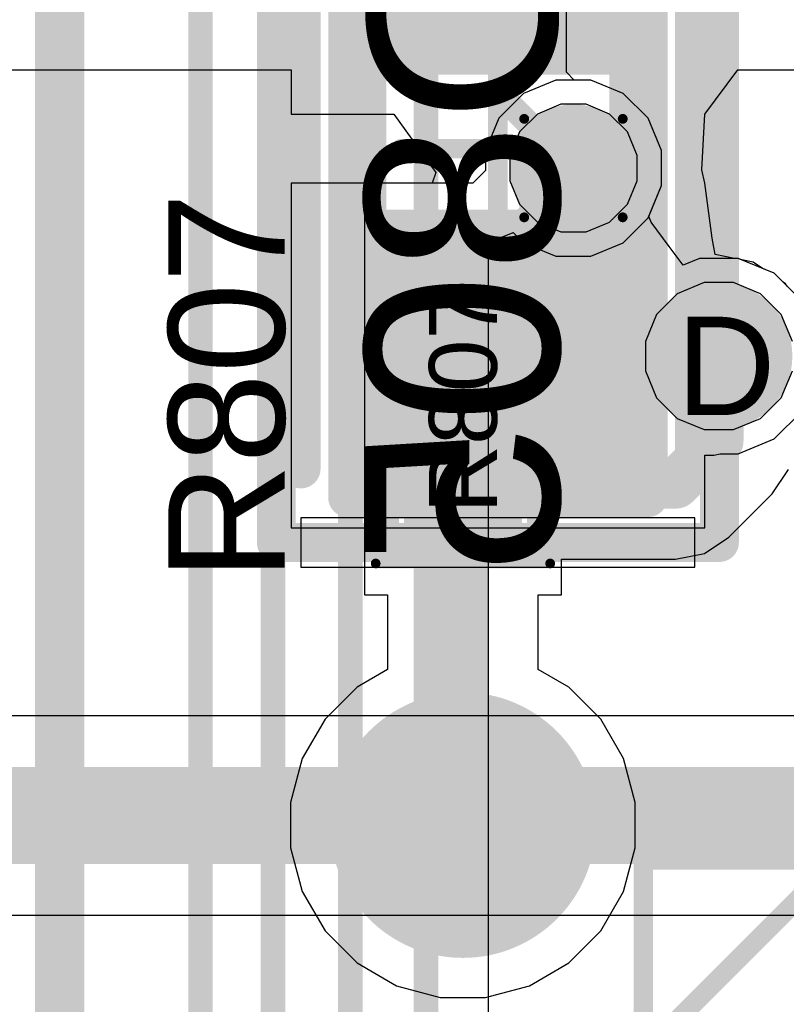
# Model space of a CAD drawing. Header units: inches. Extents: x -6 to 11.2, y -2.2 to 8.3.
# Tile 242 of 256: x 4.127 to 4.283, y 0.502 to 0.702. Entities that reach past the tile are written whole.
import ezdxf

# ---------------------------------------------------------------- set-up
doc = ezdxf.new("R2010")
doc.units = ezdxf.units.IN
doc.header["$MEASUREMENT"] = 0
for name, color, linetype in [('Board Layer Stack Bottom Overlay', 54, 'Continuous'), ('Board Layer Stack Bottom Solder', 6, 'Continuous'), ('Bottom Assembly', 56, 'Continuous'), ('Bottom Comp Body -Top13)-Comp Body -Bot14)', 56, 'Continuous'), ('Bottom Comp Outline -Top11)-Comp Outline -Bot12)', 56, 'Continuous'), ('Bottom Courtyard -Top15)-Courtyard -Bot16)', 56, 'Continuous'), ('Bottom Paste', 16, 'Continuous'), ('Dimension', 6, 'Continuous'), ('Drill Drawing', 1, 'Continuous'), ('Layer  6- Inner', 156, 'Continuous'), ('Layer 1- Top', 1, 'Continuous'), ('Layer 2- GND', 16, 'Continuous'), ('Layer 3- Inner', 16, 'Continuous'), ('Layer 4- Inner', 76, 'Continuous'), ('Layer 5- Inner', 90, 'Continuous'), ('Layer 7- PWR', 76, 'Continuous'), ('Layer 8- Bottom', 5, 'Continuous'), ('Top Comp Body -Top13)-Comp Body -Bot14)', 56, 'Continuous'), ('Top Comp Outline -Top11)-Comp Outline -Bot12)', 56, 'Continuous'), ('Top Courtyard -Top15)-Courtyard -Bot16)', 56, 'Continuous'), ('Top Overlay', 2, 'Continuous'), ('Top Paste', 8, 'Continuous'), ('Top Solder', 216, 'Continuous'), ('Via Holes', 16, 'Continuous')]:
    doc.layers.add(name, color=color, linetype=linetype)
doc.styles.add('Arial', font='txt', dxfattribs={"height": 0.2})

# ---------------------------------------------------------------- blocks, each defined once
blk = doc.blocks.new('TEST_PAD_1_27_____SS_179')
at = {"layer": 'Layer 1- Top'}
h = blk.add_hatch(color=7, dxfattribs=at)
edge = h.paths.add_edge_path()
edge.add_arc((0, 0), 0.025, 0, 360)
at = {"layer": 'Top Solder'}
h = blk.add_hatch(color=216, dxfattribs=at)
edge = h.paths.add_edge_path()
edge.add_arc((0, 0), 0.0269685, 0, 360)
blk = doc.blocks.new('SWT_CTS_21904_B_191')
at = {"layer": 'Bottom Comp Outline -Top11)-Comp Outline -Bot12)'}
for points in [[(-0.2362205, 0.2362205, 0.003937, 0.003937, 0), (0.2362205, 0.2362205, 0.003937, 0.003937, 0)], [(-0.2362205, -0.2362205, 0.003937, 0.003937, 0), (-0.2362205, 0.2362205, 0.003937, 0.003937, 0)]]:
    blk.add_lwpolyline(points, format="xyseb", dxfattribs=at)
blk.add_lwpolyline([(-0.2372047, 0.2362205, 0.0019685, 0.0019685, 1), (-0.2352363, 0.2362205, 0.0019685, 0.0019685, 1)], format="xyseb", close=True, dxfattribs=at)
blk.add_lwpolyline([(-0.2372047, 0.2362205, 0.0019685, 0.0019685, 1), (-0.2352363, 0.2362205, 0.0019685, 0.0019685, 1)], format="xyseb", close=True, dxfattribs=at)
at = {"layer": 'Dimension'}
blk.add_lwpolyline([(-0.2362205, 0.1968504, 0.003937, 0.003937, 0), (-0.1968504, 0.2362205, 0.003937, 0.003937, 0)], format="xyseb", dxfattribs=at)
blk = doc.blocks.new('L15002_035_289')
at = {"layer": 'Layer 1- Top'}
for points in [[(-0.0317914, 0.01), (-0.0067914, 0.01), (-0.0067914, -0.01), (-0.0317914, -0.01)], [(0.0067913, 0.01), (0.0317913, 0.01), (0.0317913, -0.01), (0.0067913, -0.01)]]:
    blk.add_hatch(color=7, dxfattribs=at).paths.add_polyline_path(points)
at = {"layer": 'Top Paste'}
for points in [[(-0.0317914, 0.01), (-0.0067914, 0.01), (-0.0067914, -0.01), (-0.0317914, -0.01)], [(0.0067913, 0.01), (0.0317913, 0.01), (0.0317913, -0.01), (0.0067913, -0.01)]]:
    blk.add_hatch(color=8, dxfattribs=at).paths.add_polyline_path(points)
at = {"layer": 'Top Solder'}
for points in [[(-0.0337599, 0.0119685), (-0.0048229, 0.0119685), (-0.0048229, -0.0119685), (-0.0337599, -0.0119685)], [(0.0048228, 0.0119685), (0.0337598, 0.0119685), (0.0337598, -0.0119685), (0.0048228, -0.0119685)]]:
    blk.add_hatch(color=216, dxfattribs=at).paths.add_polyline_path(points)
at = {"layer": 'Top Comp Body -Top13)-Comp Body -Bot14)'}
for points in [[(-0.0216535, 0.011811, 0.003937, 0.003937, 0), (-0.0216535, -0.011811, 0.003937, 0.003937, 0)], [(-0.0216535, 0.011811, 0.003937, 0.003937, 0), (0.0216535, 0.011811, 0.003937, 0.003937, 0)], [(0.0216535, 0.011811, 0.003937, 0.003937, 0), (0.0216535, -0.011811, 0.003937, 0.003937, 0)], [(-0.0216535, -0.011811, 0.003937, 0.003937, 0), (0.0216535, -0.011811, 0.003937, 0.003937, 0)]]:
    blk.add_lwpolyline(points, format="xyseb", dxfattribs=at)
for points in [[(-0.0226377, 0.011811, 0.0019685, 0.0019685, 1), (-0.0206693, 0.011811, 0.0019685, 0.0019685, 1)], [(-0.0226377, 0.011811, 0.0019685, 0.0019685, 1), (-0.0206693, 0.011811, 0.0019685, 0.0019685, 1)], [(0.0206693, 0.011811, 0.0019685, 0.0019685, 1), (0.0226377, 0.011811, 0.0019685, 0.0019685, 1)], [(0.0206693, 0.011811, 0.0019685, 0.0019685, 1), (0.0226377, 0.011811, 0.0019685, 0.0019685, 1)], [(-0.0226377, -0.011811, 0.0019685, 0.0019685, 1), (-0.0206693, -0.011811, 0.0019685, 0.0019685, 1)], [(-0.0226377, -0.011811, 0.0019685, 0.0019685, 1), (-0.0206693, -0.011811, 0.0019685, 0.0019685, 1)], [(0.0206693, -0.011811, 0.0019685, 0.0019685, 1), (0.0226377, -0.011811, 0.0019685, 0.0019685, 1)], [(0.0206693, -0.011811, 0.0019685, 0.0019685, 1), (0.0226377, -0.011811, 0.0019685, 0.0019685, 1)]]:
    blk.add_lwpolyline(points, format="xyseb", close=True, dxfattribs=at)
at = {"layer": 'Top Comp Outline -Top11)-Comp Outline -Bot12)'}
for points in [[(-0.0326772, 0.0149606, 0.003937, 0.003937, 0), (0.0326772, 0.0149606, 0.003937, 0.003937, 0)], [(-0.0326772, 0.0149606, 0.003937, 0.003937, 0), (-0.0326772, -0.0149606, 0.003937, 0.003937, 0)], [(0.0326772, 0.0149606, 0.003937, 0.003937, 0), (0.0326772, -0.0149606, 0.003937, 0.003937, 0)], [(-0.0326772, -0.0149606, 0.003937, 0.003937, 0), (0.0326772, -0.0149606, 0.003937, 0.003937, 0)]]:
    blk.add_lwpolyline(points, format="xyseb", dxfattribs=at)
for points in [[(-0.0336614, 0.0149606, 0.0019685, 0.0019685, 1), (-0.031693, 0.0149606, 0.0019685, 0.0019685, 1)], [(-0.0336614, 0.0149606, 0.0019685, 0.0019685, 1), (-0.031693, 0.0149606, 0.0019685, 0.0019685, 1)], [(0.031693, 0.0149606, 0.0019685, 0.0019685, 1), (0.0336614, 0.0149606, 0.0019685, 0.0019685, 1)], [(0.031693, 0.0149606, 0.0019685, 0.0019685, 1), (0.0336614, 0.0149606, 0.0019685, 0.0019685, 1)], [(-0.0336614, -0.0149606, 0.0019685, 0.0019685, 1), (-0.031693, -0.0149606, 0.0019685, 0.0019685, 1)], [(-0.0336614, -0.0149606, 0.0019685, 0.0019685, 1), (-0.031693, -0.0149606, 0.0019685, 0.0019685, 1)], [(0.031693, -0.0149606, 0.0019685, 0.0019685, 1), (0.0336614, -0.0149606, 0.0019685, 0.0019685, 1)], [(0.031693, -0.0149606, 0.0019685, 0.0019685, 1), (0.0336614, -0.0149606, 0.0019685, 0.0019685, 1)]]:
    blk.add_lwpolyline(points, format="xyseb", close=True, dxfattribs=at)
at = {"layer": 'Top Courtyard -Top15)-Courtyard -Bot16)'}
for points in [[(-0.0354331, 0.0177165, 0.0019685, 0.0019685, 0), (0.0354331, 0.0177165, 0.0019685, 0.0019685, 0)], [(-0.0354331, 0.0177165, 0.0019685, 0.0019685, 0), (-0.0354331, -0.0177165, 0.0019685, 0.0019685, 0)], [(0.0354331, 0.0177165, 0.0019685, 0.0019685, 0), (0.0354331, -0.0177165, 0.0019685, 0.0019685, 0)], [(0, 0.011811, 0.003937, 0.003937, 0), (0, -0.011811, 0.003937, 0.003937, 0)], [(-0.011811, 0, 0.003937, 0.003937, 0), (0.0118111, 0, 0.003937, 0.003937, 0)], [(-0.0354331, -0.0177165, 0.0019685, 0.0019685, 0), (0.0354331, -0.0177165, 0.0019685, 0.0019685, 0)]]:
    blk.add_lwpolyline(points, format="xyseb", dxfattribs=at)
for points in [[(-0.0359252, 0.0177165, 0.0009842, 0.0009842, 1), (-0.034941, 0.0177165, 0.0009842, 0.0009842, 1)], [(-0.0359252, 0.0177165, 0.0009842, 0.0009842, 1), (-0.034941, 0.0177165, 0.0009842, 0.0009842, 1)], [(0.034941, 0.0177165, 0.0009842, 0.0009842, 1), (0.0359252, 0.0177165, 0.0009842, 0.0009842, 1)], [(0.034941, 0.0177165, 0.0009842, 0.0009842, 1), (0.0359252, 0.0177165, 0.0009842, 0.0009842, 1)], [(-0.0009842, 0.011811, 0.0019685, 0.0019685, 1), (0.0009842, 0.011811, 0.0019685, 0.0019685, 1)], [(-0.0127952, 0, 0.0019685, 0.0019685, 1), (-0.0108268, 0, 0.0019685, 0.0019685, 1)], [(0.0108269, 0, 0.0019685, 0.0019685, 1), (0.0127953, 0, 0.0019685, 0.0019685, 1)], [(-0.0009842, -0.011811, 0.0019685, 0.0019685, 1), (0.0009842, -0.011811, 0.0019685, 0.0019685, 1)], [(-0.0359252, -0.0177165, 0.0009842, 0.0009842, 1), (-0.034941, -0.0177165, 0.0009842, 0.0009842, 1)], [(-0.0359252, -0.0177165, 0.0009842, 0.0009842, 1), (-0.034941, -0.0177165, 0.0009842, 0.0009842, 1)], [(0.034941, -0.0177165, 0.0009842, 0.0009842, 1), (0.0359252, -0.0177165, 0.0009842, 0.0009842, 1)], [(0.034941, -0.0177165, 0.0009842, 0.0009842, 1), (0.0359252, -0.0177165, 0.0009842, 0.0009842, 1)]]:
    blk.add_lwpolyline(points, format="xyseb", close=True, dxfattribs=at)
at = {"layer": 'Top Overlay'}
for points in [[(-0.0187008, 0.0161417, 0.003937, 0.003937, 0), (0.0198819, 0.0161417, 0.003937, 0.003937, 0)], [(-0.0187008, -0.0161417, 0.003937, 0.003937, 0), (0.0198819, -0.0161417, 0.003937, 0.003937, 0)]]:
    blk.add_lwpolyline(points, format="xyseb", dxfattribs=at)
for points in [[(-0.019685, 0.0161417, 0.0019685, 0.0019685, 1), (-0.0177166, 0.0161417, 0.0019685, 0.0019685, 1)], [(0.0188977, 0.0161417, 0.0019685, 0.0019685, 1), (0.0208661, 0.0161417, 0.0019685, 0.0019685, 1)], [(-0.019685, -0.0161417, 0.0019685, 0.0019685, 1), (-0.0177166, -0.0161417, 0.0019685, 0.0019685, 1)], [(0.0188977, -0.0161417, 0.0019685, 0.0019685, 1), (0.0208661, -0.0161417, 0.0019685, 0.0019685, 1)]]:
    blk.add_lwpolyline(points, format="xyseb", close=True, dxfattribs=at)
at = {"layer": 'Top Comp Outline -Top11)-Comp Outline -Bot12)', "style": 'Arial'}
blk.add_text('R807', height=0.0137795, dxfattribs=at).set_placement((-0.0252543, -0.0068874))
blk = doc.blocks.new('LED0805_B_346')
at = {"layer": 'Board Layer Stack Bottom Solder'}
for points in [[(-0.0689684, -0.03396830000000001), (-0.0689684, 0.0339687), (-0.01503140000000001, 0.0339687), (-0.01503139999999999, -0.03396829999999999)], [(0.01503140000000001, -0.0339687), (0.01503139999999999, 0.03396829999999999), (0.0689684, 0.03396830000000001), (0.0689684, -0.0339687)]]:
    blk.add_hatch(color=6, dxfattribs=at).paths.add_polyline_path(points)
at = {"layer": 'Bottom Paste'}
for points in [[(-0.0669999, -0.03199980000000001), (-0.0669999, 0.03200019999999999), (-0.01699990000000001, 0.03200020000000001), (-0.01699989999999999, -0.03199979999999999)], [(0.01699990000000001, -0.03200020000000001), (0.01699989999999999, 0.03199979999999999), (0.0669999, 0.03199980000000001), (0.0669999, -0.03200019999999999)]]:
    blk.add_hatch(color=16, dxfattribs=at).paths.add_polyline_path(points)
at = {"layer": 'Layer 8- Bottom'}
for points in [[(-0.0669999, -0.03199980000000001), (-0.0669999, 0.03200019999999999), (-0.01699990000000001, 0.03200020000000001), (-0.01699989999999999, -0.03199979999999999)], [(0.01699990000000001, -0.03200020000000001), (0.01699989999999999, 0.03199979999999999), (0.0669999, 0.03199980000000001), (0.0669999, -0.03200019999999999)]]:
    blk.add_hatch(color=7, dxfattribs=at).paths.add_polyline_path(points)
at = {"layer": 'Board Layer Stack Bottom Overlay'}
for p, q in [((0.085, 0.04), (0.075, 0.04)), ((0.075, 0.04), (0.075, -0.04)), ((0.0849998, -0.0399999), (0.085, 0.04)), ((0.075, -0.04), (0.0849998, -0.0399999))]:
    blk.add_line(p, q, dxfattribs=at)
for points in [[(0.0500001, 0.0399999, 0.008, 0.008, 0), (-0.05, 0.0400001, 0.008, 0.008, 0)], [(0.065, 0.0399999, 0.008, 0.008, 0), (0.0500001, 0.0399999, 0.008, 0.008, 0)], [(0.05, -0.0400001, 0.008, 0.008, 0), (-0.0500001, -0.0399999, 0.008, 0.008, 0)], [(0.065, -0.0400001, 0.008, 0.008, 0), (0.05, -0.0400001, 0.008, 0.008, 0)]]:
    blk.add_lwpolyline(points, format="xyseb", dxfattribs=at)
for points in [[(-0.052, 0.0400001, 0.004, 0.004, 1), (-0.048, 0.0400001, 0.004, 0.004, 1)], [(0.0480001, 0.0399999, 0.004, 0.004, 1), (0.0520001, 0.0399999, 0.004, 0.004, 1)], [(0.0480001, 0.0399999, 0.004, 0.004, 1), (0.0520001, 0.0399999, 0.004, 0.004, 1)], [(0.063, 0.0399999, 0.004, 0.004, 1), (0.067, 0.0399999, 0.004, 0.004, 1)], [(-0.0520001, -0.0399999, 0.004, 0.004, 1), (-0.0480001, -0.0399999, 0.004, 0.004, 1)], [(0.048, -0.0400001, 0.004, 0.004, 1), (0.052, -0.0400001, 0.004, 0.004, 1)], [(0.048, -0.0400001, 0.004, 0.004, 1), (0.052, -0.0400001, 0.004, 0.004, 1)], [(0.063, -0.0400001, 0.004, 0.004, 1), (0.067, -0.0400001, 0.004, 0.004, 1)]]:
    blk.add_lwpolyline(points, format="xyseb", close=True, dxfattribs=at)
at = {"layer": 'Bottom Assembly'}
for points in [[(-0.0708661, -0.0305118, 0.007874, 0.007874, 0), (-0.0708661, 0.0305118, 0.007874, 0.007874, 0)], [(0.0708661, 0.0305118, 0.007874, 0.007874, 0), (-0.0708661, 0.0305118, 0.007874, 0.007874, 0)], [(0.0508661, -0.0305118, 0.007874, 0.007874, 0), (0.0508661, 0.0305118, 0.007874, 0.007874, 0)], [(0.0708661, -0.0305118, 0.007874, 0.007874, 0), (0.0708661, 0.0305118, 0.007874, 0.007874, 0)], [(0.0708661, -0.0305118, 0.007874, 0.007874, 0), (-0.0708661, -0.0305118, 0.007874, 0.007874, 0)]]:
    blk.add_lwpolyline(points, format="xyseb", dxfattribs=at)
for points in [[(-0.0728346, 0.0305118, 0.003937, 0.003937, 1), (-0.0688976, 0.0305118, 0.003937, 0.003937, 1)], [(-0.0728346, 0.0305118, 0.003937, 0.003937, 1), (-0.0688976, 0.0305118, 0.003937, 0.003937, 1)], [(0.0488976, 0.0305118, 0.003937, 0.003937, 1), (0.0528346, 0.0305118, 0.003937, 0.003937, 1)], [(0.0688976, 0.0305118, 0.003937, 0.003937, 1), (0.0728346, 0.0305118, 0.003937, 0.003937, 1)], [(0.0688976, 0.0305118, 0.003937, 0.003937, 1), (0.0728346, 0.0305118, 0.003937, 0.003937, 1)], [(-0.0728346, -0.0305118, 0.003937, 0.003937, 1), (-0.0688976, -0.0305118, 0.003937, 0.003937, 1)], [(-0.0728346, -0.0305118, 0.003937, 0.003937, 1), (-0.0688976, -0.0305118, 0.003937, 0.003937, 1)], [(0.0488976, -0.0305118, 0.003937, 0.003937, 1), (0.0528346, -0.0305118, 0.003937, 0.003937, 1)], [(0.0688976, -0.0305118, 0.003937, 0.003937, 1), (0.0728346, -0.0305118, 0.003937, 0.003937, 1)], [(0.0688976, -0.0305118, 0.003937, 0.003937, 1), (0.0728346, -0.0305118, 0.003937, 0.003937, 1)]]:
    blk.add_lwpolyline(points, format="xyseb", close=True, dxfattribs=at)
at = {"layer": 'Bottom Comp Body -Top13)-Comp Body -Bot14)'}
for points in [[(0.0413386, 0.0265748, 0.007874, 0.007874, 0), (-0.0413386, 0.0265748, 0.007874, 0.007874, 0)], [(-0.0413386, -0.0265748, 0.007874, 0.007874, 0), (-0.0413386, 0.0265748, 0.007874, 0.007874, 0)], [(0.0413386, -0.0265748, 0.007874, 0.007874, 0), (0.0413386, 0.0265748, 0.007874, 0.007874, 0)], [(0.0413386, -0.0265748, 0.007874, 0.007874, 0), (-0.0413386, -0.0265748, 0.007874, 0.007874, 0)]]:
    blk.add_lwpolyline(points, format="xyseb", dxfattribs=at)
for points in [[(-0.0433071, 0.0265748, 0.003937, 0.003937, 1), (-0.0393701, 0.0265748, 0.003937, 0.003937, 1)], [(-0.0433071, 0.0265748, 0.003937, 0.003937, 1), (-0.0393701, 0.0265748, 0.003937, 0.003937, 1)], [(0.0393701, 0.0265748, 0.003937, 0.003937, 1), (0.0433071, 0.0265748, 0.003937, 0.003937, 1)], [(0.0393701, 0.0265748, 0.003937, 0.003937, 1), (0.0433071, 0.0265748, 0.003937, 0.003937, 1)], [(-0.0433071, -0.0265748, 0.003937, 0.003937, 1), (-0.0393701, -0.0265748, 0.003937, 0.003937, 1)], [(-0.0433071, -0.0265748, 0.003937, 0.003937, 1), (-0.0393701, -0.0265748, 0.003937, 0.003937, 1)], [(0.0393701, -0.0265748, 0.003937, 0.003937, 1), (0.0433071, -0.0265748, 0.003937, 0.003937, 1)], [(0.0393701, -0.0265748, 0.003937, 0.003937, 1), (0.0433071, -0.0265748, 0.003937, 0.003937, 1)]]:
    blk.add_lwpolyline(points, format="xyseb", close=True, dxfattribs=at)
at = {"layer": 'Bottom Courtyard -Top15)-Courtyard -Bot16)'}
for points in [[(0.08, 0.045, 0.007874, 0.007874, 0), (-0.08, 0.045, 0.007874, 0.007874, 0)], [(-0.08, -0.045, 0.007874, 0.007874, 0), (-0.08, 0.045, 0.007874, 0.007874, 0)], [(0.08, -0.045, 0.007874, 0.007874, 0), (0.08, 0.045, 0.007874, 0.007874, 0)], [(0, -0.019685, 0.003937, 0.003937, 0), (0, 0.019685, 0.003937, 0.003937, 0)], [(0.019685, 0, 0.003937, 0.003937, 0), (-0.019685, 0, 0.003937, 0.003937, 0)], [(0.08, -0.045, 0.007874, 0.007874, 0), (-0.08, -0.045, 0.007874, 0.007874, 0)]]:
    blk.add_lwpolyline(points, format="xyseb", dxfattribs=at)
for points in [[(-0.0819685, 0.045, 0.003937, 0.003937, 1), (-0.0780315, 0.045, 0.003937, 0.003937, 1)], [(-0.0819685, 0.045, 0.003937, 0.003937, 1), (-0.0780315, 0.045, 0.003937, 0.003937, 1)], [(0.0780315, 0.045, 0.003937, 0.003937, 1), (0.0819685, 0.045, 0.003937, 0.003937, 1)], [(0.0780315, 0.045, 0.003937, 0.003937, 1), (0.0819685, 0.045, 0.003937, 0.003937, 1)], [(-0.0009842, 0.019685, 0.0019685, 0.0019685, 1), (0.0009842, 0.019685, 0.0019685, 0.0019685, 1)], [(-0.0206692, 0, 0.0019685, 0.0019685, 1), (-0.0187008, 0, 0.0019685, 0.0019685, 1)], [(0.0187008, 0, 0.0019685, 0.0019685, 1), (0.0206692, 0, 0.0019685, 0.0019685, 1)], [(-0.0009842, -0.019685, 0.0019685, 0.0019685, 1), (0.0009842, -0.019685, 0.0019685, 0.0019685, 1)], [(-0.0819685, -0.045, 0.003937, 0.003937, 1), (-0.0780315, -0.045, 0.003937, 0.003937, 1)], [(-0.0819685, -0.045, 0.003937, 0.003937, 1), (-0.0780315, -0.045, 0.003937, 0.003937, 1)], [(0.0780315, -0.045, 0.003937, 0.003937, 1), (0.0819685, -0.045, 0.003937, 0.003937, 1)], [(0.0780315, -0.045, 0.003937, 0.003937, 1), (0.0819685, -0.045, 0.003937, 0.003937, 1)]]:
    blk.add_lwpolyline(points, format="xyseb", close=True, dxfattribs=at)
at = {"layer": 'Bottom Assembly', "style": 'Arial', "text_generation_flag": 2}
blk.add_text('D805', height=0.0393701, rotation=-180, dxfattribs=at).set_placement((-0.0450037, 0.0124305))

msp = doc.modelspace()

# ---------------------------------------------------------------- hatches: boundary and pattern name
at = {"layer": 'Layer 1- Top'}
h = msp.add_hatch(color=7, dxfattribs=at)
edge = h.paths.add_edge_path()
edge.add_arc((4.2397638, 0.6720472), 0.007874, 0, 360)
h = msp.add_hatch(color=7, dxfattribs=at)
edge = h.paths.add_edge_path()
edge.add_arc((4.2692913, 0.6338583), 0.0098425, 0, 360)
at = {"layer": 'Layer 2- GND'}
h = msp.add_hatch(color=7, dxfattribs=at)
edge = h.paths.add_edge_path()
edge.add_arc((4.2397638, 0.6720472), 0.0129527, 0, 360)
h = msp.add_hatch(color=7, dxfattribs=at)
edge = h.paths.add_edge_path()
edge.add_arc((4.2692913, 0.6338583), 0.0149212, 0, 360)
at = {"layer": 'Layer 5- Inner'}
h = msp.add_hatch(color=7, dxfattribs=at)
edge = h.paths.add_edge_path()
edge.add_arc((4.2397638, 0.6720472), 0.007874, 0, 360)
at = {"layer": 'Layer 7- PWR'}
h = msp.add_hatch(color=7, dxfattribs=at)
edge = h.paths.add_edge_path()
edge.add_arc((4.2397638, 0.6720472), 0.0129527, 0, 360)
h = msp.add_hatch(color=7, dxfattribs=at)
edge = h.paths.add_edge_path()
edge.add_arc((4.2692913, 0.6338583), 0.0149212, 0, 360)
at = {"layer": 'Layer 8- Bottom'}
h = msp.add_hatch(color=7, dxfattribs=at)
edge = h.paths.add_edge_path()
edge.add_arc((4.2397638, 0.6720472), 0.007874, 0, 360)
h = msp.add_hatch(color=7, dxfattribs=at)
edge = h.paths.add_edge_path()
edge.add_arc((4.2692913, 0.6338583), 0.0098425, 0, 360)
at = {"layer": 'Via Holes'}
h = msp.add_hatch(color=7, dxfattribs=at)
edge = h.paths.add_edge_path()
edge.add_arc((4.2397638, 0.6720472), 0.0029527, 0, 360)
h = msp.add_hatch(color=7, dxfattribs=at)
edge = h.paths.add_edge_path()
edge.add_arc((4.2692913, 0.6338583), 0.0049212, 0, 360)

# ---------------------------------------------------------------- linework, layer by layer
at = {"layer": 'Drill Drawing'}
for points in [[(4.2297638, 0.6820472, 0.002, 0.002, 0), (4.2497638, 0.6820472, 0.002, 0.002, 0)], [(4.2297638, 0.6620472, 0.002, 0.002, 0), (4.2297638, 0.6820472, 0.002, 0.002, 0)], [(4.2497638, 0.6620472, 0.002, 0.002, 0), (4.2497638, 0.6820472, 0.002, 0.002, 0)], [(4.2297638, 0.6620472, 0.002, 0.002, 0), (4.2497638, 0.6620472, 0.002, 0.002, 0)]]:
    msp.add_lwpolyline(points, format="xyseb", dxfattribs=at)
for points in [[(4.2292638, 0.6820472, 0.001, 0.001, 1), (4.2302638, 0.6820472, 0.001, 0.001, 1)], [(4.2292638, 0.6820472, 0.001, 0.001, 1), (4.2302638, 0.6820472, 0.001, 0.001, 1)], [(4.2492638, 0.6820472, 0.001, 0.001, 1), (4.2502638, 0.6820472, 0.001, 0.001, 1)], [(4.2492638, 0.6820472, 0.001, 0.001, 1), (4.2502638, 0.6820472, 0.001, 0.001, 1)], [(4.2292638, 0.6620472, 0.001, 0.001, 1), (4.2302638, 0.6620472, 0.001, 0.001, 1)], [(4.2292638, 0.6620472, 0.001, 0.001, 1), (4.2302638, 0.6620472, 0.001, 0.001, 1)], [(4.2492638, 0.6620472, 0.001, 0.001, 1), (4.2502638, 0.6620472, 0.001, 0.001, 1)], [(4.2492638, 0.6620472, 0.001, 0.001, 1), (4.2502638, 0.6620472, 0.001, 0.001, 1)]]:
    msp.add_lwpolyline(points, format="xyseb", close=True, dxfattribs=at)
at = {"layer": 'Layer  6- Inner'}
for p, q in [((4.2371873, 0.6849999), (4.2324267, 0.683028)), ((4.2423403, 0.6849999), (4.2371873, 0.6849999)), ((4.2471009, 0.683028), (4.2423403, 0.6849999)), ((4.2324267, 0.683028), (4.228783, 0.6793843)), ((4.2507446, 0.6793843), (4.2471009, 0.683028)), ((4.228783, 0.6793843), (4.2268111, 0.6746237)), ((4.2527165, 0.6746237), (4.2507446, 0.6793843)), ((4.2268111, 0.6746237), (4.2268111, 0.6694707)), ((4.2527165, 0.6694707), (4.2527165, 0.6746237)), ((4.2268111, 0.6694707), (4.228783, 0.6647101)), ((4.2507446, 0.6647101), (4.2527165, 0.6694707)), ((4.228783, 0.6647101), (4.2324267, 0.6610664)), ((4.2471009, 0.6610664), (4.2507446, 0.6647101)), ((4.2324267, 0.6610664), (4.2371873, 0.6590945)), ((4.2423403, 0.6590945), (4.2471009, 0.6610664)), ((4.2371873, 0.6590945), (4.2423403, 0.6590945)), ((4.2663233, 0.6487795), (4.2608391, 0.6465079)), ((4.2722593, 0.6487795), (4.2663233, 0.6487795)), ((4.2777435, 0.6465079), (4.2722593, 0.6487795)), ((4.2608391, 0.6465079), (4.2566417, 0.6423105)), ((4.2819409, 0.6423105), (4.2777435, 0.6465079)), ((4.2566417, 0.6423105), (4.2543701, 0.6368263)), ((4.2842125, 0.6368263), (4.2819409, 0.6423105)), ((4.2543701, 0.6368263), (4.2543701, 0.6308903)), ((4.2543701, 0.6308903), (4.2566417, 0.6254061)), ((4.2819409, 0.6254061), (4.2842125, 0.6308903)), ((4.2566417, 0.6254061), (4.2608391, 0.6212087)), ((4.2777435, 0.6212087), (4.2819409, 0.6254061)), ((4.2608391, 0.6212087), (4.2663233, 0.6189371)), ((4.2722593, 0.6189371), (4.2777435, 0.6212087)), ((4.2663233, 0.6189371), (4.2722593, 0.6189371))]:
    msp.add_line(p, q, dxfattribs=at)
at = {"layer": 'Layer 1- Top'}
for p, q in [((4.2362084, 0.6899212), (4.229639, 0.6872001)), ((4.2433192, 0.6899212), (4.2362084, 0.6899212)), ((4.2498886, 0.6872001), (4.2433192, 0.6899212)), ((4.229639, 0.6872001), (4.2246109, 0.682172)), ((4.2549167, 0.682172), (4.2498886, 0.6872001)), ((4.2246109, 0.682172), (4.2218898, 0.6756026)), ((4.2576378, 0.6756026), (4.2549167, 0.682172)), ((4.2218898, 0.6756026), (4.2218898, 0.6715477)), ((4.2576378, 0.6684918), (4.2576378, 0.6756026)), ((4.2218898, 0.6715477), (4.2192988, 0.6689567)), ((4.2192988, 0.6689567), (4.1973228, 0.6689567)), ((4.1973228, 0.6689567), (4.1973228, 0.6239567)), ((4.2550384, 0.6622161), (4.2576378, 0.6684918)), ((4.2555522, 0.6610642), (4.2550384, 0.6622161)), ((4.2592046, 0.6561309), (4.2555522, 0.6610642)), ((4.2620225, 0.6523248), (4.2592046, 0.6561309)), ((4.2592046, 0.6561309), (4.2592046, 0.6561309)), ((4.2653444, 0.6537008), (4.2620225, 0.6523248)), ((4.2732382, 0.6537008), (4.2653444, 0.6537008)), ((4.2805312, 0.6506799), (4.2732382, 0.6537008)), ((4.2861129, 0.6450982), (4.2805312, 0.6506799)), ((4.1973228, 0.6239567), (4.1973228, 0.585374)), ((4.2801057, 0.6058464), (4.283421, 0.6108081)), ((4.2713189, 0.5970596), (4.2801057, 0.6058464)), ((4.2663572, 0.5937443), (4.2713189, 0.5970596)), ((4.2373228, 0.585374), (4.2373228, 0.5925801)), ((4.2373228, 0.5925801), (4.2605045, 0.5925801)), ((4.2605045, 0.5925801), (4.2663572, 0.5937443)), ((4.1973228, 0.585374), (4.2020289, 0.585374)), ((4.2020289, 0.585374), (4.2020289, 0.5701673)), ((4.2326167, 0.5701673), (4.2326167, 0.585374)), ((4.2326167, 0.585374), (4.2373228, 0.585374)), ((4.2020289, 0.5701673), (4.1958323, 0.5665897)), ((4.2388133, 0.5665897), (4.2326167, 0.5701673)), ((4.1958323, 0.5665897), (4.1893158, 0.5600732)), ((4.2453298, 0.5600732), (4.2388133, 0.5665897)), ((4.1893158, 0.5600732), (4.184708, 0.5520922)), ((4.2499376, 0.5520922), (4.2453298, 0.5600732)), ((4.184708, 0.5520922), (4.1823228, 0.5431905)), ((4.2523228, 0.5431905), (4.2499376, 0.5520922)), ((4.1823228, 0.5431905), (4.1823228, 0.5339749)), ((4.2523228, 0.5339749), (4.2523228, 0.5431905)), ((4.1823228, 0.5339749), (4.184708, 0.5250732)), ((4.2499376, 0.5250732), (4.2523228, 0.5339749)), ((4.184708, 0.5250732), (4.1893158, 0.5170922)), ((4.2453298, 0.5170922), (4.2499376, 0.5250732)), ((4.1893158, 0.5170922), (4.1958323, 0.5105757)), ((4.2388133, 0.5105757), (4.2453298, 0.5170922)), ((4.1958323, 0.5105757), (4.2038133, 0.5059679)), ((4.2308323, 0.5059679), (4.2388133, 0.5105757)), ((4.2038133, 0.5059679), (4.212715, 0.5035827)), ((4.2219306, 0.5035827), (4.2308323, 0.5059679)), ((4.212715, 0.5035827), (4.2219306, 0.5035827))]:
    msp.add_line(p, q, dxfattribs=at)
for points in [[(4.2397638, 0.6713977, 0.005, 0.005, 0), (4.2397638, 0.6720472, 0.005, 0.005, 0)], [(4.2173228, 0.6489567, 0.005, 0.005, 0), (4.2397638, 0.6713977, 0.005, 0.005, 0)], [(4.2173228, 0.6464567, 0.005, 0.005, 0), (4.2173228, 0.6489567, 0.005, 0.005, 0)], [(4.2692913, 0.6338583, 0.01, 0.01, 0), (4.2692913, 0.6354331, 0.01, 0.01, 0)], [(4.2692913, 0.6166608, 0.01, 0.01, 0), (4.2692913, 0.6338583, 0.01, 0.01, 0)], [(4.2605045, 0.607874, 0.01, 0.01, 0), (4.2692913, 0.6166608, 0.01, 0.01, 0)], [(4.2173228, 0.5385827, 0.01, 0.01, 0), (4.2173228, 0.607874, 0.01, 0.01, 0)], [(4.2173228, 0.607874, 0.01, 0.01, 0), (4.2605045, 0.607874, 0.01, 0.01, 0)]]:
    msp.add_lwpolyline(points, format="xyseb", dxfattribs=at)
for points in [[(4.2385138, 0.6720472, 0.0025, 0.0025, 1), (4.2410138, 0.6720472, 0.0025, 0.0025, 1)], [(4.2385138, 0.6713977, 0.0025, 0.0025, 1), (4.2410138, 0.6713977, 0.0025, 0.0025, 1)], [(4.2385138, 0.6713977, 0.0025, 0.0025, 1), (4.2410138, 0.6713977, 0.0025, 0.0025, 1)], [(4.2160728, 0.6489567, 0.0025, 0.0025, 1), (4.2185728, 0.6489567, 0.0025, 0.0025, 1)], [(4.2160728, 0.6489567, 0.0025, 0.0025, 1), (4.2185728, 0.6489567, 0.0025, 0.0025, 1)], [(4.2160728, 0.6464567, 0.0025, 0.0025, 1), (4.2185728, 0.6464567, 0.0025, 0.0025, 1)], [(4.2667913, 0.6354331, 0.005, 0.005, 1), (4.2717913, 0.6354331, 0.005, 0.005, 1)], [(4.2667913, 0.6338583, 0.005, 0.005, 1), (4.2717913, 0.6338583, 0.005, 0.005, 1)], [(4.2667913, 0.6338583, 0.005, 0.005, 1), (4.2717913, 0.6338583, 0.005, 0.005, 1)], [(4.2667913, 0.6166608, 0.005, 0.005, 1), (4.2717913, 0.6166608, 0.005, 0.005, 1)], [(4.2667913, 0.6166608, 0.005, 0.005, 1), (4.2717913, 0.6166608, 0.005, 0.005, 1)], [(4.2148228, 0.607874, 0.005, 0.005, 1), (4.2198228, 0.607874, 0.005, 0.005, 1)], [(4.2148228, 0.607874, 0.005, 0.005, 1), (4.2198228, 0.607874, 0.005, 0.005, 1)], [(4.2580045, 0.607874, 0.005, 0.005, 1), (4.2630045, 0.607874, 0.005, 0.005, 1)], [(4.2580045, 0.607874, 0.005, 0.005, 1), (4.2630045, 0.607874, 0.005, 0.005, 1)], [(4.2148228, 0.5385827, 0.005, 0.005, 1), (4.2198228, 0.5385827, 0.005, 0.005, 1)]]:
    msp.add_lwpolyline(points, format="xyseb", close=True, dxfattribs=at)
at = {"layer": 'Layer 3- Inner'}
for p, q in [((4.2371873, 0.6849999), (4.2324267, 0.683028)), ((4.2423403, 0.6849999), (4.2371873, 0.6849999)), ((4.2471009, 0.683028), (4.2423403, 0.6849999)), ((4.2324267, 0.683028), (4.228783, 0.6793843)), ((4.2507446, 0.6793843), (4.2471009, 0.683028)), ((4.228783, 0.6793843), (4.2268111, 0.6746237)), ((4.2527165, 0.6746237), (4.2507446, 0.6793843)), ((4.2268111, 0.6746237), (4.2268111, 0.6694707)), ((4.2527165, 0.6694707), (4.2527165, 0.6746237)), ((4.2268111, 0.6694707), (4.228783, 0.6647101)), ((4.2507446, 0.6647101), (4.2527165, 0.6694707)), ((4.228783, 0.6647101), (4.2324267, 0.6610664)), ((4.2471009, 0.6610664), (4.2507446, 0.6647101)), ((4.2324267, 0.6610664), (4.2371873, 0.6590945)), ((4.2423403, 0.6590945), (4.2471009, 0.6610664)), ((4.2371873, 0.6590945), (4.2423403, 0.6590945)), ((4.2663233, 0.6487795), (4.2608391, 0.6465079)), ((4.2722593, 0.6487795), (4.2663233, 0.6487795)), ((4.2777435, 0.6465079), (4.2722593, 0.6487795)), ((4.2608391, 0.6465079), (4.2566417, 0.6423105)), ((4.2819409, 0.6423105), (4.2777435, 0.6465079)), ((4.2566417, 0.6423105), (4.2543701, 0.6368263)), ((4.2842125, 0.6368263), (4.2819409, 0.6423105)), ((4.2543701, 0.6368263), (4.2543701, 0.6308903)), ((4.2543701, 0.6308903), (4.2566417, 0.6254061)), ((4.2819409, 0.6254061), (4.2842125, 0.6308903)), ((4.2566417, 0.6254061), (4.2608391, 0.6212087)), ((4.2777435, 0.6212087), (4.2819409, 0.6254061)), ((4.2608391, 0.6212087), (4.2663233, 0.6189371)), ((4.2722593, 0.6189371), (4.2777435, 0.6212087)), ((4.2663233, 0.6189371), (4.2722593, 0.6189371))]:
    msp.add_line(p, q, dxfattribs=at)
at = {"layer": 'Layer 4- Inner'}
for p, q in [((4.2371873, 0.6849999), (4.2324267, 0.683028)), ((4.2423403, 0.6849999), (4.2371873, 0.6849999)), ((4.2471009, 0.683028), (4.2423403, 0.6849999)), ((4.2324267, 0.683028), (4.228783, 0.6793843)), ((4.2507446, 0.6793843), (4.2471009, 0.683028)), ((4.228783, 0.6793843), (4.2268111, 0.6746237)), ((4.2527165, 0.6746237), (4.2507446, 0.6793843)), ((4.2268111, 0.6746237), (4.2268111, 0.6694707)), ((4.2527165, 0.6694707), (4.2527165, 0.6746237)), ((4.2268111, 0.6694707), (4.228783, 0.6647101)), ((4.2507446, 0.6647101), (4.2527165, 0.6694707)), ((4.228783, 0.6647101), (4.2324267, 0.6610664)), ((4.2471009, 0.6610664), (4.2507446, 0.6647101)), ((4.2324267, 0.6610664), (4.2371873, 0.6590945)), ((4.2423403, 0.6590945), (4.2471009, 0.6610664)), ((4.2371873, 0.6590945), (4.2423403, 0.6590945)), ((4.2663233, 0.6487795), (4.2608391, 0.6465079)), ((4.2722593, 0.6487795), (4.2663233, 0.6487795)), ((4.2777435, 0.6465079), (4.2722593, 0.6487795)), ((4.2608391, 0.6465079), (4.2566417, 0.6423105)), ((4.2819409, 0.6423105), (4.2777435, 0.6465079)), ((4.2566417, 0.6423105), (4.2543701, 0.6368263)), ((4.2842125, 0.6368263), (4.2819409, 0.6423105)), ((4.2543701, 0.6368263), (4.2543701, 0.6308903)), ((4.2543701, 0.6308903), (4.2566417, 0.6254061)), ((4.2819409, 0.6254061), (4.2842125, 0.6308903)), ((4.2566417, 0.6254061), (4.2608391, 0.6212087)), ((4.2777435, 0.6212087), (4.2819409, 0.6254061)), ((4.2608391, 0.6212087), (4.2663233, 0.6189371)), ((4.2722593, 0.6189371), (4.2777435, 0.6212087)), ((4.2663233, 0.6189371), (4.2722593, 0.6189371)), ((4.3846457, 0.5607824), (3.9208451, 0.5607824)), ((3.7763568, 0.52032), (4.3762657, 0.52032))]:
    msp.add_line(p, q, dxfattribs=at)
msp.add_lwpolyline([(3.6137795, 0.5405512, 0.019685, 0.019685, 0), (4.3846457, 0.5405512, 0.019685, 0.019685, 0)], format="xyseb", dxfattribs=at)
at = {"layer": 'Layer 5- Inner'}
for p, q in [((4.2383355, 0.6914995), (4.2383355, 0.9333972)), ((4.2399138, 0.6899212), (4.2383355, 0.6914995)), ((4.2433192, 0.6899212), (4.2399138, 0.6899212)), ((4.2498886, 0.6872001), (4.2433192, 0.6899212)), ((4.2549167, 0.682172), (4.2498886, 0.6872001)), ((4.2576378, 0.6756026), (4.2549167, 0.682172)), ((4.2576378, 0.6684918), (4.2576378, 0.6756026)), ((4.2549167, 0.6619224), (4.2576378, 0.6684918)), ((4.2498886, 0.6568943), (4.2549167, 0.6619224)), ((4.2225444, 0.6569178), (4.2275444, 0.6589889)), ((4.2275444, 0.6589889), (4.229639, 0.6568943)), ((4.2225444, 0.4163459), (4.2225444, 0.6569178)), ((4.229639, 0.6568943), (4.2362084, 0.6541732)), ((4.2433192, 0.6541732), (4.2498886, 0.6568943)), ((4.2362084, 0.6541732), (4.2433192, 0.6541732)), ((4.2663233, 0.6487795), (4.2608391, 0.6465079)), ((4.2722593, 0.6487795), (4.2663233, 0.6487795)), ((4.2777435, 0.6465079), (4.2722593, 0.6487795)), ((4.2608391, 0.6465079), (4.2566417, 0.6423105)), ((4.2819409, 0.6423105), (4.2777435, 0.6465079)), ((4.2566417, 0.6423105), (4.2543701, 0.6368263)), ((4.2842125, 0.6368263), (4.2819409, 0.6423105)), ((4.2543701, 0.6368263), (4.2543701, 0.6308903)), ((4.2543701, 0.6308903), (4.2566417, 0.6254061)), ((4.2819409, 0.6254061), (4.2842125, 0.6308903)), ((4.2566417, 0.6254061), (4.2608391, 0.6212087)), ((4.2777435, 0.6212087), (4.2819409, 0.6254061)), ((4.2608391, 0.6212087), (4.2663233, 0.6189371)), ((4.2722593, 0.6189371), (4.2777435, 0.6212087)), ((4.2663233, 0.6189371), (4.2722593, 0.6189371))]:
    msp.add_line(p, q, dxfattribs=at)
for points in [[(4.1787402, 0.4003936, 0.005, 0.005, 0), (4.1787402, 1.5106299, 0.005, 0.005, 0)], [(4.1640355, 0.3938386, 0.005, 0.005, 0), (4.1640355, 1.2011811, 0.005, 0.005, 0)], [(4.1944452, 0.4047674, 0.005, 0.005, 0), (4.1944452, 0.9617681, 0.005, 0.005, 0)], [(4.2097995, 0.4110668, 0.005, 0.005, 0), (4.2097995, 0.9554688, 0.005, 0.005, 0)], [(4.2255906, 0.6862204, 0.005, 0.005, 0), (4.2255906, 0.9507874, 0.005, 0.005, 0)], [(4.1354331, 0.3818898, 0.01, 0.01, 0), (4.1354331, 0.823622, 0.01, 0.01, 0)], [(4.2255906, 0.6862204, 0.005, 0.005, 0), (4.2397638, 0.6720472, 0.005, 0.005, 0)]]:
    msp.add_lwpolyline(points, format="xyseb", dxfattribs=at)
for points in [[(4.2243406, 0.6862204, 0.0025, 0.0025, 1), (4.2268406, 0.6862204, 0.0025, 0.0025, 1)], [(4.2243406, 0.6862204, 0.0025, 0.0025, 1), (4.2268406, 0.6862204, 0.0025, 0.0025, 1)], [(4.2385138, 0.6720472, 0.0025, 0.0025, 1), (4.2410138, 0.6720472, 0.0025, 0.0025, 1)]]:
    msp.add_lwpolyline(points, format="xyseb", close=True, dxfattribs=at)
at = {"layer": 'Layer 8- Bottom'}
for p, q in [((4.0916065, 0.692014), (4.1824096, 0.692014)), ((4.1824096, 0.692014), (4.1824096, 0.6829842)), ((4.2664098, 0.6829842), (4.2731242, 0.692014)), ((4.2731242, 0.692014), (4.3576065, 0.692014)), ((4.1824096, 0.6829842), (4.2033219, 0.6829842)), ((4.2033219, 0.6829842), (4.2118094, 0.6711731)), ((4.2658126, 0.6716943), (4.2664098, 0.6829842)), ((4.2118094, 0.6711731), (4.2110729, 0.6689844)), ((4.2664093, 0.6689844), (4.2658126, 0.6716943)), ((4.2110729, 0.6689844), (4.1824092, 0.6689844)), ((4.1824092, 0.6689844), (4.1824092, 0.5989844)), ((4.2679034, 0.6577922), (4.2664093, 0.6689844)), ((4.2664093, 0.6689844), (4.2664093, 0.6689844)), ((4.268504, 0.6544831), (4.2679034, 0.6577922)), ((4.2724368, 0.6537008), (4.268504, 0.6544831)), ((4.2732382, 0.6537008), (4.2724368, 0.6537008)), ((4.2739785, 0.6533941), (4.2732382, 0.6537008)), ((4.2762461, 0.6529431), (4.2739785, 0.6533941)), ((4.2781686, 0.6516585), (4.2762461, 0.6529431)), ((4.2805312, 0.6506799), (4.2781686, 0.6516585)), ((4.2823394, 0.6488717), (4.2805312, 0.6506799)), ((4.2828095, 0.6485576), (4.2823394, 0.6488717)), ((4.2831236, 0.6480875), (4.2828095, 0.6485576)), ((4.2805312, 0.6170367), (4.2861129, 0.6226184)), ((4.2732382, 0.6140158), (4.2805312, 0.6170367)), ((4.2664092, 0.5989844), (4.2664092, 0.6137532)), ((4.2664092, 0.6137532), (4.2682363, 0.6137532)), ((4.2682363, 0.6137532), (4.2695565, 0.6140158)), ((4.2695565, 0.6140158), (4.2732382, 0.6140158)), ((4.1824092, 0.5989844), (4.2664092, 0.5989844))]:
    msp.add_line(p, q, dxfattribs=at)
for points in [[(4.2682363, 0.6339844, 0.019685, 0.019685, 0), (4.2685039, 0.634252, 0.019685, 0.019685, 0)], [(4.2244092, 0.6339844, 0.019685, 0.019685, 0), (4.2682363, 0.6339844, 0.019685, 0.019685, 0)]]:
    msp.add_lwpolyline(points, format="xyseb", dxfattribs=at)
for points in [[(4.2635827, 0.634252, 0.0098425, 0.0098425, 1), (4.2734251, 0.634252, 0.0098425, 0.0098425, 1)], [(4.219488, 0.6339844, 0.0098425, 0.0098425, 1), (4.2293304, 0.6339844, 0.0098425, 0.0098425, 1)], [(4.2633151, 0.6339844, 0.0098425, 0.0098425, 1), (4.2731575, 0.6339844, 0.0098425, 0.0098425, 1)], [(4.2633151, 0.6339844, 0.0098425, 0.0098425, 1), (4.2731575, 0.6339844, 0.0098425, 0.0098425, 1)]]:
    msp.add_lwpolyline(points, format="xyseb", close=True, dxfattribs=at)

# ---------------------------------------------------------------- block references
for name, p, rotation in [('LED0805_B_346', (4.2244094, 0.6759843), 270), ('L15002_035_289', (4.2173228, 0.6271654), 90), ('TEST_PAD_1_27_____SS_179', (4.2173228, 0.5385827), 90)]:
    msp.add_blockref(name, p, dxfattribs=dict(rotation=rotation))
msp.add_blockref('SWT_CTS_21904_B_191', (4.4901575, 0.2952756))

# ---------------------------------------------------------------- texts
at = {"layer": 'Drill Drawing', "style": 'Arial'}
msp.add_text('D', height=0.02, dxfattribs=at).set_placement((4.2606268, 0.6218616))
at = {"layer": 'Top Overlay', "style": 'Arial'}
msp.add_text('R807', height=0.023622, rotation=90, dxfattribs=at).set_placement((4.1810984, 0.588203))

doc.saveas('drawing.dxf')
